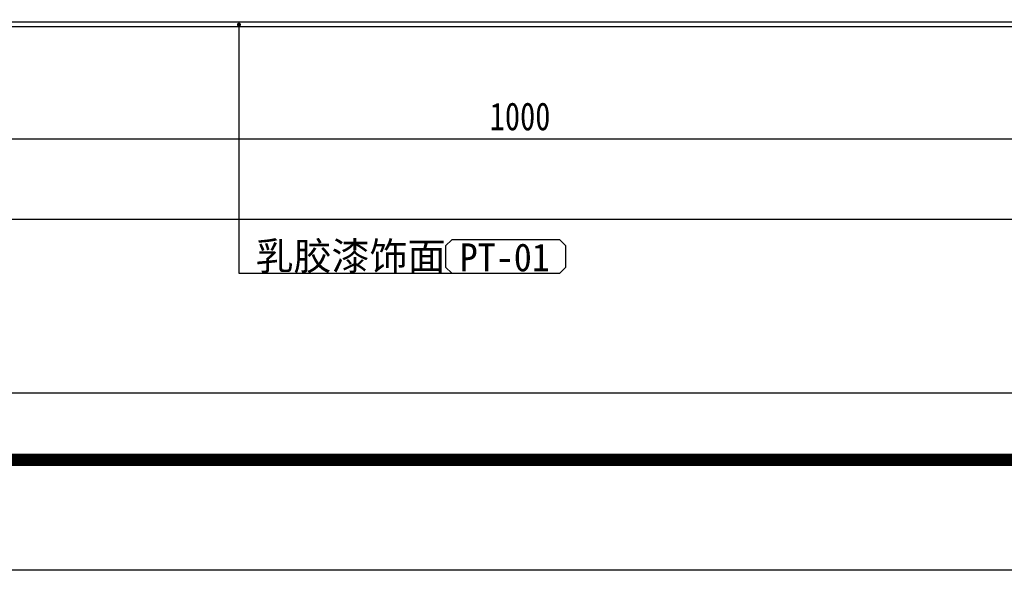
# Model space of a CAD drawing. Header units: millimetres. Extents: x -53 to 3023, y -53 to 2153.
# Tile 9 of 52: x 948 to 1389, y 0 to 247. Entities that reach past the tile are written whole.
import ezdxf

# ---------------------------------------------------------------- set-up
doc = ezdxf.new("R2010")
doc.units = ezdxf.units.MM
doc.header["$LTSCALE"] = 5
doc.linetypes.add('DASH', pattern=[0.35, 0.25, -0.1])
doc.layers.get('Defpoints').update_dxf_attribs({"color": 8})
for name, color, linetype in [('A-建筑-拆墙', 251, 'Continuous'), ('A-建筑-窗户', 4, 'Continuous'), ('A2图框$0$E-图框', 100, 'Continuous'), ('E--图例', 3, 'Continuous'), ('E-尺寸标注', 9, 'Continuous'), ('E-文本', 7, 'Continuous'), ('F-文本', 61, 'Continuous'), ('Q-立面-完成面造型线', 6, 'Continuous'), ('Q-立面-次粗线', 31, 'Continuous'), ('Q-立面-粗线', 30, 'Continuous')]:
    doc.layers.add(name, color=color, linetype=linetype)
doc.layers.add('A-批量打印图层', color=251, linetype='Continuous', plot=False)
doc.layers.add('A2图框$0$图框外线', color=1, linetype='Continuous', plot=False)
doc.styles.add('-宋体', font='SimSun.ttf', dxfattribs={"width": 0.8})
doc.styles.add('CCD_DIM', font='SimSun.ttf', dxfattribs={"width": 0.8})
doc.styles.get("Standard").update_dxf_attribs({"font": 'SimSun.ttf'})
doc.styles.add('TXT', font='gbenor.shx', dxfattribs={"width": 0.7})
doc.dimstyles.new('1', dxfattribs={"dimscale": 0, "dimtxt": 2.5, "dimasz": 1.5, "dimexe": 1, "dimexo": 0, "dimgap": 0.3, "dimtad": 1, "dimdec": 0, "dimzin": 0, "dimdsep": 46, "dimtxsty": 'Standard', "dimblk": 'ARCHTICK', "dimcen": 0.09, "dimclrd": 8, "dimclre": 8, "dimclrt": 4, "dimadec": 0, "dimazin": 0, "dimtfac": 1, "dimtdec": 0, "dimtix": 1, "dimtofl": 0, "dimtmove": 2, "dimatfit": 3, "dimldrblk": 'DOTSMALL', "dimfxl": 5, "dimfxlon": 1, "dimtolj": 1, "dimtzin": 0, "dimarcsym": 0})
doc.dimstyles.get("Standard").update_dxf_attribs({"dimtxt": 0.18, "dimasz": 0.18, "dimexe": 0.18, "dimexo": 0.0625, "dimgap": 0.09, "dimtad": 0, "dimtih": 1, "dimtoh": 1, "dimdec": 4, "dimzin": 0, "dimdsep": 46, "dimtxsty": 'Standard', "dimcen": 0.09, "dimadec": 0, "dimazin": 0, "dimtfac": 1, "dimtdec": 4, "dimtofl": 0, "dimtmove": 0, "dimatfit": 3, "dimfxl": 1, "dimtolj": 1, "dimtzin": 0, "dimarcsym": 0})

# ---------------------------------------------------------------- blocks, each defined once
blk = doc.blocks.new('_ArchTick')
at = {"color": 0, "linetype": 'ByBlock', "const_width": 0.15}
blk.add_lwpolyline([(-0.5, -0.5), (0.5, 0.5)], dxfattribs=at)
blk = doc.blocks.new('*D123')
at = {"layer": 'Defpoints', "color": 0, "ltscale": 0.2, "transparency": 16777216}
for p in [(-535257.274, 505087.253), (-535057.274, 505087.253), (-535057.274, 505077.174)]:
    blk.add_point(p, dxfattribs=at)
at = {"layer": 'E-尺寸标注', "color": 44, "lineweight": -2, "ltscale": 0.2, "transparency": 16777216}
for p, q in [((-535257.274, 505082.174), (-535257.274, 505076.174)), ((-535057.274, 505082.174), (-535057.274, 505076.174)), ((-535257.274, 505077.174), (-535057.274, 505077.174))]:
    blk.add_line(p, q, dxfattribs=at)
at = {"layer": 'E-尺寸标注', "color": 44, "lineweight": -2, "ltscale": 0.2, "transparency": 16777216, "rotation": 180}
blk.add_blockref('_ArchTick', (-535257.274, 505077.174), dxfattribs=at)
at = {"layer": 'E-尺寸标注', "color": 44, "lineweight": -2, "ltscale": 0.2, "transparency": 16777216}
blk.add_blockref('_ArchTick', (-535057.274, 505077.174), dxfattribs=at)
at = {"layer": 'E-尺寸标注', "color": 50, "ltscale": 0.2, "transparency": 16777216, "insert": (-535157.274, 505079.174), "char_height": 2.5, "attachment_point": 5, "style": 'CCD_DIM'}
blk.add_mtext('\\A1;1000', dxfattribs=at)
blk = doc.blocks.new('HBA_Leader_Dot')
at = {"color": 0, "linetype": 'ByBlock'}
blk.add_line((-5, 0), (-10, 0), dxfattribs=at)
at = {"color": 0, "linetype": 'ByBlock', "const_width": 5}
blk.add_lwpolyline([(-2.5, 0, 1), (2.5, 0, 1)], format="xyb", close=True, dxfattribs=at)
blk = doc.blocks.new('A2图框')
at = {"layer": 'A2图框$0$E-图框', "color": 4, "const_width": 1.131}
blk.add_lwpolyline([(-363.403, 295.298), (209.385, 295.298), (209.385, -104.904), (-363.403, -104.904)], close=True, dxfattribs=at)
at = {"layer": 'A2图框$0$图框外线', "color": 1}
blk.add_lwpolyline([(-374.716, 305.197), (219.284, 305.197), (219.284, -114.803), (-374.716, -114.803)], close=True, dxfattribs=at)
blk.add_lwpolyline([(-374.716, 305.197), (219.284, 305.197), (219.284, -114.803), (-374.716, -114.803)], close=True, dxfattribs=at)
blk.add_lwpolyline([(-374.716, 305.197), (219.284, 305.197), (219.284, -114.803), (-374.716, -114.803)], close=True, dxfattribs=at)
blk = doc.blocks.new('材料编号1')
at = {"layer": 'E--图例', "color": 3}
blk.add_lwpolyline([(8.715, -1.898), (8.715, -0.637), (8.346, -0.267), (1.889, -0.267), (1.52, -0.637), (1.52, -1.898), (1.889, -2.267), (8.346, -2.267)], close=True, dxfattribs=at)
at = {"layer": 'E-文本', "style": 'TXT', "width": 0.7}
blk.add_attdef('编号', (1.608, -2.296), '', height=2, dxfattribs=at)
blk = doc.blocks.new('0')
at = {"color": 3}
blk.add_line((-535380.329, 505054.409), (-534861.541, 505054.409), dxfattribs=at)
at = {"layer": 'A-批量打印图层'}
blk.add_lwpolyline([(-535391.642, 505458.51), (-534797.642, 505458.51), (-534797.642, 505038.51), (-535391.642, 505038.51)], close=True, dxfattribs=at)
at = {"layer": 'Defpoints', "linetype": 'Continuous'}
blk.add_lwpolyline([(-535331.891, 505069.966), (-534912.834, 505069.966), (-534912.834, 505158.837), (-535331.891, 505158.837)], close=True, dxfattribs=at)
at = {"layer": 'Q-立面-完成面造型线', "ltscale": 0.2}
blk.add_line((-535257.274, 505087.253, 1.379), (-535057.274, 505087.253, 1.379), dxfattribs=at)
at = {"layer": 'Q-立面-次粗线', "ltscale": 0.2}
blk.add_line((-535256.874, 505087.653, 1.379), (-535057.674, 505087.653, 1.379), dxfattribs=at)
at = {"layer": 'Q-立面-粗线', "linetype": 'DASH', "ltscale": 5}
blk.add_lwpolyline([(-535331.891, 505069.966), (-534912.834, 505069.966), (-534912.834, 505158.837), (-535331.891, 505158.837)], close=True, dxfattribs=at)
at = {"layer": 'A-建筑-窗户', "ltscale": 0.5}
blk.add_blockref('A2图框', (-535016.926, 505153.313), dxfattribs=at)
at = {"layer": 'F-文本', "color": 43}
ref = blk.add_blockref('材料编号1', (-535150.876, 505064.731), dxfattribs=dict(at, xscale=1.5, yscale=1.5, zscale=1.5, rotation=180))
ref.add_attrib('编号', 'PT-01', (-535162.692, 505065.309), dxfattribs={"color": 7, "height": 2.5, "style": '-宋体', "width": 0.951562})
at = {"layer": 'E-文本', "insert": (-535163.948, 505065.132), "char_height": 2.5, "width": 67.27354, "attachment_point": 9, "style": '-宋体'}
blk.add_mtext('{\\W1;乳胶漆饰面}', dxfattribs=at)
at = {"layer": 'E-尺寸标注', "ltscale": 0.2}
dim = blk.add_linear_dim(base=(-535057.274, 505077.174, 1.379), p1=(-535257.274, 505087.253, 1.379), p2=(-535057.274, 505087.253, 1.379), dimstyle='Standard', override={"dimscale": 1, "dimtxt": 2.5, "dimasz": 1, "dimexe": 1, "dimexo": 1, "dimgap": 0.75, "dimtad": 1, "dimtih": 0, "dimtoh": 0, "dimdec": 0, "dimlfac": 5, "dimrnd": 0.005, "dimtxsty": 'CCD_DIM', "dimblk": 'ArchTick', "dimcen": 0.13, "dimclrd": 44, "dimclre": 44, "dimclrt": 50, "dimtdec": 0, "dimtix": 1, "dimtofl": 1, "dimtmove": 2, "dimldrblk": 'HBA_Leader_Dot', "dimfxl": 5, "dimfxlon": 1, "dimtvp": 1}, dxfattribs=at)
dim.commit()
dim.dimension.update_dxf_attribs({"geometry": '*D123', "text_midpoint": (-535157.274, 505079.174, 1.379)})
at = {"layer": 'A-建筑-拆墙'}
blk.add_leader([(-535182.482, 505087.403), (-535182.482, 505065.132), (-535163.394, 505065.132)], dimstyle='1', override={"dimscale": 0.487633, "dimasz": 0.75, "dimtad": 0, "dimldrblk": 'Dot'}, dxfattribs=at)

msp = doc.modelspace()

# ---------------------------------------------------------------- block references
at = {"xscale": 5, "yscale": 5, "zscale": 5}
msp.add_blockref('0', (2676958.21, -2525192.55), dxfattribs=at)

doc.saveas('drawing.dxf')
